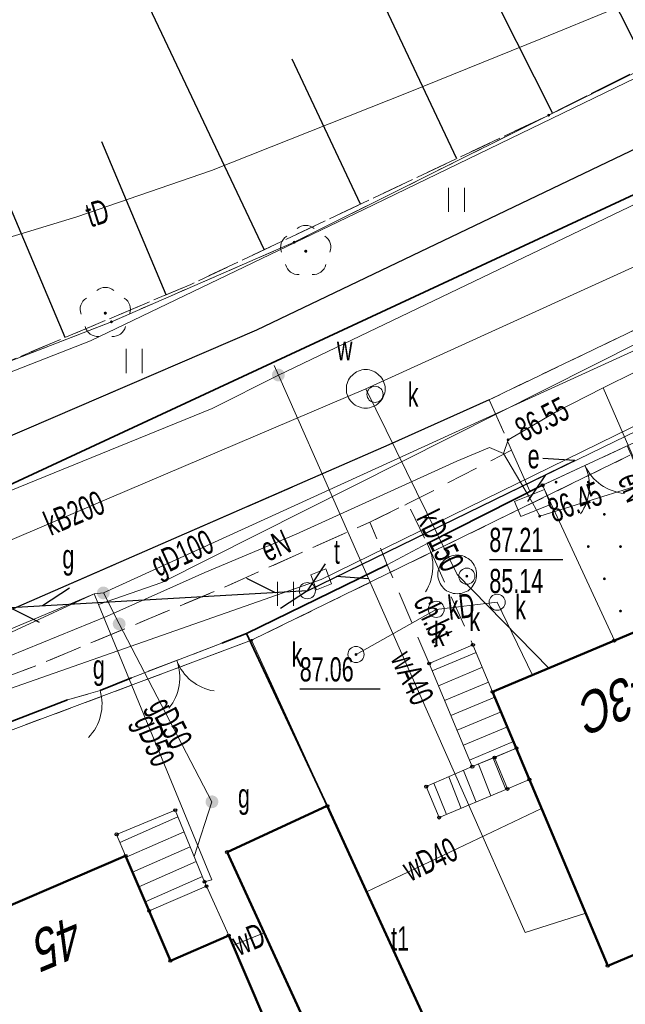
# Model space of a CAD drawing. Header units: metres. Extents: x 7504240 to 7504745, y 5782869 to 5783359.
# Tile 52 of 93: x 7504503 to 7504521, y 5782986 to 5783017. Entities that reach past the tile are written whole.
import ezdxf
from ezdxf.enums import TextEntityAlignment as Align

# ---------------------------------------------------------------- set-up
doc = ezdxf.new("R2010")
doc.units = ezdxf.units.M
doc.header["$MEASUREMENT"] = 0
for name, pattern in [('1.0_0.5', [1.5, 1, -0.5]), ('1.5_0.5', [2, 1.5, -0.5]), ('219-500', [0]), ('egug-500', [1, 0.5, -0.5]), ('l219_500', [0]), ('l32_500', [0]), ('otob_500', [0]), ('otof_500', [0]), ('sutp_500', [0])]:
    doc.linetypes.add(name, pattern=pattern)
doc.layers.get('0').update_dxf_attribs({"color": 2, "linetype": 'CONTINUOUS', "lineweight": 5})
for name, color, linetype in [('000 Inne (niezydentyfikowane)', 7, 'CONTINUOUS'), ('203-punkt graniczny', 7, 'CONTINUOUS'), ('216-obręb ewidencyjny', 7, 'CONTINUOUS'), ('218-kontur użytku gruntowego', 7, 'CONTINUOUS'), ('219-działka ewidencyjna', 7, 'CONTINUOUS'), ('312-budynek ewidencyjny', 7, 'CONTINUOUS'), ('312-oznaczenie budynku ewidencyjnego-Atr117', 7, 'CONTINUOUS'), ('352-schody', 7, 'CONTINUOUS'), ('Adres nieruchomości (na budynku)', 7, 'CONTINUOUS'), ('brama', 7, 'CONTINUOUS'), ('chodnik', 7, 'CONTINUOUS'), ('chodnik-Atr17', 7, 'CONTINUOUS'), ('drzewo liściaste', 7, 'CONTINUOUS'), ('furtka', 7, 'CONTINUOUS'), ('jezdnia', 7, 'CONTINUOUS'), ('komora podziemna', 7, 'CONTINUOUS'), ('krawężnik', 7, 'CONTINUOUS'), ('ogrodzenie trwałe', 7, 'CONTINUOUS'), ('przewód elektroenergetyczny podziemny', 7, 'CONTINUOUS'), ('przewód elektroenergetyczny podziemny-Atr1', 7, 'CONTINUOUS'), ('przewód gazowy', 7, 'CONTINUOUS'), ('przewód gazowy-Atr1', 7, 'CONTINUOUS'), ('przewód kanalizacyjny', 7, 'CONTINUOUS'), ('przewód kanalizacyjny-Atr1', 7, 'CONTINUOUS'), ('przewód telekomunikacyjny napowietrzny', 7, 'CONTINUOUS'), ('przewód telekomunikacyjny podziemny', 7, 'CONTINUOUS'), ('przewód telekomunikacyjny podziemny-Atr1', 7, 'CONTINUOUS'), ('przewód wodociągowy', 7, 'CONTINUOUS'), ('przewód wodociągowy-Atr1', 7, 'CONTINUOUS'), ('Punkt budynku', 7, 'CONTINUOUS'), ('rzędna', 7, 'CONTINUOUS'), ('rzędna-Atr2', 7, 'CONTINUOUS'), ('rzędna-Atr3', 7, 'CONTINUOUS'), ('skarpa nieumocniona', 7, 'CONTINUOUS'), ('szafa elektroenergetyczna lub kontener', 7, 'CONTINUOUS'), ('szafa elektroenergetyczna lub kontener-Atr17', 7, 'CONTINUOUS'), ('słup przewodów napowietrznych', 7, 'CONTINUOUS'), ('trawnik', 7, 'CONTINUOUS'), ('wjazd do podziemia', 7, 'CONTINUOUS'), ('właz do komory lub kanału - kwadratowy', 7, 'CONTINUOUS'), ('właz do komory lub kanału - kwadratowy-Atr17', 7, 'CONTINUOUS'), ('właz do komory lub kanału - okrągły', 7, 'CONTINUOUS'), ('właz do komory lub kanału - okrągły-Atr17', 7, 'CONTINUOUS'), ('zasuwa lub zawór', 7, 'CONTINUOUS'), ('zasuwa lub zawór-Atr17', 7, 'CONTINUOUS')]:
    doc.layers.add(name, color=color, linetype=linetype)
doc.styles.get("Standard").update_dxf_attribs({"font": 'Working1250', "width": 0.75})
doc.linetypes.add('902-500', pattern='A,3.75,0,[1,ksztalty.shx,S=0.5,R=0,X=0,Y=0],3.75', length=7.5)

# ---------------------------------------------------------------- blocks, each defined once
blk = doc.blocks.new('US25')
at = {"linetype": 'Continuous', "lineweight": 0}
h = blk.add_hatch(color=0, dxfattribs=at)
edge = h.paths.add_edge_path()
edge.add_arc((0, 0), 0.2, 0, 360)
blk = doc.blocks.new('OP021')
at = {"linetype": 'Continuous', "lineweight": 13}
h = blk.add_hatch(color=0, dxfattribs=at)
edge = h.paths.add_edge_path()
edge.add_arc((0, 0), 0.05, 0, 360)
at = {"color": 0, "linetype": 'Continuous', "lineweight": 13}
for centre, start, end in [((0, 0.4), 49.272, 130.728), ((-0.38, 0.124), 121.308, 202.548), ((0.38, 0.124), 337.452, 58.692), ((-0.235, -0.324), 193.221, 274.871), ((0.235, -0.324), 265.129, 346.779)]:
    blk.add_arc(centre, 0.4, start, end, dxfattribs=at)
blk = doc.blocks.new('US15')
at = {"color": 0, "linetype": 'Continuous', "lineweight": 13}
blk.add_circle((0, 0), 0.25, dxfattribs=at)
blk = doc.blocks.new('US22A')
at = {"color": 0, "linetype": 'Continuous', "lineweight": 0}
blk.add_lwpolyline([(-0.25, -0.25), (0.25, -0.25), (0.25, 0.25), (-0.25, 0.25)], close=True, dxfattribs=at)
blk = doc.blocks.new('US22')
at = {"color": 0, "linetype": 'Continuous', "lineweight": 13}
blk.add_circle((0, 0), 0.25, dxfattribs=at)
blk = doc.blocks.new('PW01')
at = {"linetype": 'Continuous', "lineweight": 13}
h = blk.add_hatch(color=0, dxfattribs=at)
edge = h.paths.add_edge_path()
edge.add_arc((0, 0), 0.045, 0, 360)
blk = doc.blocks.new('US18')
at = {"color": 0, "linetype": 'Continuous', "lineweight": 13}
for p, q in [((-0.5, -0.25), (-0.5, 0.25)), ((-0.5, 0.25), (0.5, 0.25)), ((0.5, -0.25), (0.5, 0.25)), ((-0.5, -0.25), (0.5, -0.25))]:
    blk.add_line(p, q, dxfattribs=at)
blk = doc.blocks.new('OK02')
at = {"color": 0, "linetype": 'Continuous', "lineweight": 0}
for centre, start, end in [((-1.5, 0), 0, 60), ((1.5, 0), 120, 180)]:
    blk.add_arc(centre, 1.5, start, end, dxfattribs=at)
blk = doc.blocks.new('OK04')
at = {"color": 0, "linetype": 'Continuous', "lineweight": 0}
blk.add_arc((1.5, 0.001), 1.5, 120, 180, dxfattribs=at)
blk = doc.blocks.new('TU04')
at = {"color": 0, "linetype": 'Continuous', "lineweight": 13}
for p, q in [((0, 0), (0, 0.75)), ((0.5, 0), (0.5, 0.75))]:
    blk.add_line(p, q, dxfattribs=at)
blk = doc.blocks.new('SUTP')
at = {"color": 0, "linetype": 'Continuous'}
for p, q in [((0, 0), (0.866, 0.5)), ((9.232, 0), (8.366, 0.5)), ((0, 0), (9.232, 0)), ((1.866, -0.5), (1, 0)), ((7.366, -0.5), (8.232, 0))]:
    blk.add_line(p, q, dxfattribs=at)
blk = doc.blocks.new('203')
at = {"linetype": 'Continuous', "lineweight": 0}
h = blk.add_hatch(color=0, dxfattribs=at)
edge = h.paths.add_edge_path()
edge.add_arc((0, 0), 0.045, 0, 360)
blk = doc.blocks.new('PUNKTBUD')
at = {"color": 0}
blk.add_circle((0, 0), 0.045, dxfattribs=at)
blk = doc.blocks.new('PW02')
at = {"linetype": 'Continuous', "lineweight": 13}
h = blk.add_hatch(color=0, dxfattribs=at)
edge = h.paths.add_edge_path()
edge.add_arc((0, 0), 0.045, 0, 360)

msp = doc.modelspace()

# ---------------------------------------------------------------- linework, layer by layer
at = {"layer": '000 Inne (niezydentyfikowane)', "color": 7, "linetype": 'Continuous', "lineweight": 25, "flags": 128}
for points in [[(7504522.07, 5783015.54), (7504517.65, 5783024.29)], [(7504516.19, 5783012.65), (7504511.95, 5783021.63)], [(7504510.21, 5783009.83), (7504505.91, 5783018.92)], [(7504519.16, 5783014.07), (7504516.93, 5783018.49)], [(7504504.03, 5783007.1), (7504499.96, 5783016.74)], [(7504513.2, 5783011.24), (7504511.08, 5783015.74)], [(7504507.17, 5783008.43), (7504505.17, 5783013.17)]]:
    msp.add_lwpolyline(points, dxfattribs=at)
at = {"layer": '216-obręb ewidencyjny', "color": 7, "linetype": 'l32_500', "lineweight": 35, "flags": 128}
msp.add_lwpolyline([(7504628.61, 5783061.26), (7504478.44, 5782991.44)], dxfattribs=at)
at = {"layer": '218-kontur użytku gruntowego', "color": 3, "linetype": 'egug-500', "lineweight": 18, "flags": 128}
for points in [[(7504478.44, 5782991.44), (7504628.61, 5783061.26)], [(7504519.04, 5783014), (7504567.29, 5783037.88)], [(7504511.14, 5783010.06), (7504519.04, 5783014)], [(7504505.47, 5783007.59), (7504511.14, 5783010.06)], [(7504501.12, 5783005.9), (7504505.47, 5783007.59)], [(7504521.56, 5783003.45), (7504509.82, 5782997.71)], [(7504509.82, 5782997.71), (7504498.32, 5782993.41)]]:
    msp.add_lwpolyline(points, dxfattribs=at)
at = {"layer": '219-działka ewidencyjna', "color": 7, "linetype": 'l219_500', "lineweight": 18, "flags": 128}
msp.add_lwpolyline([(7504628.61, 5783061.26), (7504478.44, 5782991.44)], dxfattribs=at)
at = {"layer": '219-działka ewidencyjna', "color": 7, "linetype": '219-500', "lineweight": 18, "flags": 128}
for points in [[(7504628.61, 5783061.26), (7504478.44, 5782991.44)], [(7504519.04, 5783014), (7504567.29, 5783037.88)], [(7504511.14, 5783010.06), (7504519.04, 5783014)], [(7504505.47, 5783007.59), (7504511.14, 5783010.06)], [(7504501.12, 5783005.9), (7504505.47, 5783007.59)], [(7504509.82, 5782997.71), (7504521.56, 5783003.45)], [(7504498.32, 5782993.41), (7504509.82, 5782997.71)], [(7504521.4, 5782972.41), (7504509.82, 5782997.71)]]:
    msp.add_lwpolyline(points, dxfattribs=at)
at = {"layer": '312-budynek ewidencyjny', "color": 7, "linetype": 'Continuous', "lineweight": 50, "flags": 128}
for points in [[(7504523.67, 5782998.79), (7504517.3, 5782996.11)], [(7504517.3, 5782996.11), (7504520.87, 5782987.61)], [(7504512.17, 5782992.57), (7504509.06, 5782991.14)], [(7504515.83, 5782984.59), (7504512.17, 5782992.57)], [(7504509.06, 5782991.14), (7504512.71, 5782983.17)], [(7504505.91, 5782991.02), (7504500.47, 5782988.69)], [(7504507.3, 5782987.77), (7504505.91, 5782991.02)], [(7504520.87, 5782987.61), (7504527.49, 5782990.39)], [(7504509.11, 5782988.55), (7504507.3, 5782987.77)], [(7504510.24, 5782985.91), (7504509.11, 5782988.55)]]:
    msp.add_lwpolyline(points, dxfattribs=at)
at = {"layer": '352-schody', "color": 7, "linetype": 'Continuous', "lineweight": 18, "flags": 128}
for points in [[(7504517.3, 5782996.11), (7504516.69, 5782997.57), (7504515.33, 5782996.99), (7504516.67, 5782993.79), (7504518.04, 5782994.36)], [(7504517.3, 5782996.11), (7504516.69, 5782997.57), (7504515.33, 5782996.99), (7504516.67, 5782993.79), (7504518.04, 5782994.36)], [(7504518.04, 5782994.36), (7504517.36, 5782994.07), (7504517.76, 5782993.1), (7504518.44, 5782993.39)], [(7504518.04, 5782994.36), (7504517.36, 5782994.07), (7504517.76, 5782993.1), (7504518.44, 5782993.39)], [(7504517.36, 5782994.07), (7504516.67, 5782993.79), (7504515.24, 5782993.17), (7504515.64, 5782992.21), (7504517.76, 5782993.1)], [(7504517.36, 5782994.07), (7504516.67, 5782993.79), (7504515.24, 5782993.17), (7504515.64, 5782992.21), (7504517.76, 5782993.1)], [(7504508.42, 5782990.08), (7504508.36, 5782990.22), (7504507.45, 5782992.44), (7504505.63, 5782991.69), (7504505.91, 5782991.02), (7504506.64, 5782989.32)], [(7504508.42, 5782990.08), (7504508.36, 5782990.22), (7504507.45, 5782992.44), (7504505.63, 5782991.69), (7504505.91, 5782991.02), (7504506.64, 5782989.32)], [(7504509.11, 5782988.55), (7504508.42, 5782990.08), (7504506.64, 5782989.32), (7504507.3, 5782987.77)], [(7504509.11, 5782988.55), (7504508.42, 5782990.08), (7504506.64, 5782989.32), (7504507.3, 5782987.77)]]:
    msp.add_lwpolyline(points, close=True, dxfattribs=at)
for points in [[(7504515.425, 5782996.763), (7504516.788, 5782997.335)], [(7504515.618, 5782996.302), (7504516.981, 5782996.874)], [(7504515.811, 5782995.841), (7504517.174, 5782996.412)], [(7504516.004, 5782995.38), (7504517.367, 5782995.951)], [(7504516.197, 5782994.918), (7504517.562, 5782995.491)], [(7504516.391, 5782994.457), (7504517.757, 5782995.03)], [(7504516.584, 5782993.996), (7504517.951, 5782994.57)], [(7504517.247, 5782992.885), (7504516.857, 5782993.866)], [(7504517.708, 5782993.078), (7504517.32, 5782994.054)], [(7504516.786, 5782992.691), (7504516.396, 5782993.671)], [(7504515.864, 5782992.304), (7504515.478, 5782993.273)], [(7504516.325, 5782992.497), (7504515.937, 5782993.472)], [(7504505.734, 5782991.44), (7504507.535, 5782992.232)], [(7504505.928, 5782990.979), (7504507.725, 5782991.769)], [(7504506.125, 5782990.519), (7504507.915, 5782991.306)], [(7504506.322, 5782990.06), (7504508.104, 5782990.844)], [(7504506.52, 5782989.6), (7504508.294, 5782990.381)]]:
    msp.add_lwpolyline(points, dxfattribs=at)
at = {"layer": 'brama', "color": 7, "linetype": 'otob_500', "lineweight": 18, "flags": 128}
for points in [[(7504521.48, 5783003.74), (7504518.85, 5783002.52)], [(7504508.9, 5782997.62), (7504506.09, 5782996.55)]]:
    msp.add_lwpolyline(points, dxfattribs=at)
at = {"layer": 'chodnik', "color": 7, "linetype": '1.0_0.5', "lineweight": 18, "flags": 128}
for points in [[(7504502.02, 5782998.51), (7504514.08, 5783003.77), (7504517.19, 5783005.17), (7504517.89, 5783003.61), (7504514.67, 5783001.95), (7504513.49, 5783001.38), (7504508.89, 5782999.32), (7504503.23, 5782996.96), (7504492.44, 5782992.9), (7504486.52, 5782990.94), (7504487.17, 5782989.68), (7504484.24, 5782988.99), (7504483.76, 5782990.26), (7504480.07, 5782989.16), (7504478.74, 5782988.79), (7504477.35, 5782988.41), (7504476.31, 5782988.19), (7504473.87, 5782987.59), (7504474.18, 5782986.38), (7504473.05, 5782985.85), (7504470.99, 5782985.41), (7504468.08, 5782985.36), (7504454.65, 5782985.8), (7504458.59, 5782987.02), (7504462.36, 5782987.31), (7504464.96, 5782987.62), (7504467.43, 5782987.96), (7504470.36, 5782988.44), (7504473.94, 5782989.24), (7504476.85, 5782990.02), (7504480.8, 5782991.1), (7504484.23, 5782992.16), (7504488.87, 5782993.68)], [(7504513.49, 5783001.38), (7504514.67, 5783001.95), (7504515.27, 5783000.71), (7504516.69, 5782997.57), (7504515.33, 5782996.99), (7504514.03, 5783000.05)]]:
    msp.add_lwpolyline(points, close=True, dxfattribs=at)
at = {"layer": 'furtka', "color": 7, "linetype": 'otof_500', "lineweight": 18, "flags": 128}
for points in [[(7504515.27, 5783000.71), (7504514.03, 5783000.05)], [(7504505.12, 5782996.15), (7504504.11, 5782995.86)]]:
    msp.add_lwpolyline(points, dxfattribs=at)
at = {"layer": 'jezdnia', "color": 7, "linetype": '1.5_0.5', "lineweight": 18, "flags": 128}
for points in [[(7504258.91, 5783102.195), (7504259.32, 5783101.71), (7504260.19, 5783100.87), (7504261.03, 5783100.2), (7504262.23, 5783099.48), (7504263.58, 5783098.75), (7504271.27, 5783096.34), (7504273.07, 5783095.78), (7504273.4, 5783095.77), (7504279.31, 5783093.59), (7504279.17, 5783092.79), (7504278.85, 5783090.82), (7504278.64, 5783087.72), (7504278.81, 5783086.08), (7504282.18, 5783066.33), (7504283.44, 5783058.97), (7504284.42, 5783053.22), (7504284.91, 5783049.94), (7504285.49, 5783046.49), (7504285.84, 5783044.92), (7504286.31, 5783043.45), (7504286.85, 5783042.21), (7504287.36, 5783041.25), (7504289.58, 5783038.5), (7504293.54, 5783034.48), (7504295.7, 5783032.45), (7504300.71, 5783028.28), (7504305.95, 5783024.59), (7504308.28, 5783023.17), (7504310.62, 5783021.96), (7504313.43, 5783020.91), (7504340.95, 5783013.8), (7504343.87, 5783015), (7504366.83, 5783009.82), (7504368.46, 5783007.35), (7504380.09, 5783004.41), (7504392.58, 5783000.89), (7504409.71, 5782996.44), (7504418.79, 5782994.61), (7504427.67, 5782993.29), (7504438.12, 5782992.39), (7504446.48, 5782991.94), (7504453.86, 5782991.9), (7504457.37, 5782992.02), (7504461.74, 5782992.36), (7504466.89, 5782992.96), (7504475.17, 5782994.75), (7504481.39, 5782996.44), (7504489.89, 5782999.25), (7504498.82, 5783002.54), (7504509.98, 5783007.34), (7504522.54, 5783013.35), (7504529.26, 5783016.68), (7504538.28, 5783021.08), (7504546.06, 5783024.95), (7504563.03, 5783033.15), (7504576.07, 5783039.52), (7504582.27, 5783042.49), (7504590.59, 5783046.56), (7504598.34, 5783050.34), (7504604.14, 5783053.16), (7504612.18, 5783057.1), (7504619.41, 5783060.65), (7504623.25, 5783062.68), (7504628.55, 5783065.83), (7504632.69, 5783068.5), (7504637.19, 5783071.66), (7504640.42, 5783074.18), (7504646.93, 5783079.7), (7504651.35, 5783083.5), (7504656.24, 5783087.72), (7504659.96, 5783091.18), (7504663.58, 5783094.96), (7504668.61, 5783100.21), (7504672.24, 5783104.28), (7504673.98, 5783106.47), (7504676.16, 5783109.22), (7504677.92, 5783111.69), (7504683.21, 5783119.6), (7504692.97, 5783134.06), (7504697.28, 5783140.66), (7504703.94, 5783137.76), (7504702.01, 5783134.84), (7504700.11, 5783131.95), (7504682.52, 5783107.61), (7504681.53, 5783107.36), (7504680.83, 5783106.66), (7504679.47, 5783104.87), (7504671.52, 5783096.13), (7504667.4, 5783091.62), (7504665.49, 5783089.55), (7504663.61, 5783087.67), (7504662.46, 5783086.44), (7504660.96, 5783085.08), (7504658.9, 5783083.2), (7504656.05, 5783080.53), (7504654.45, 5783079), (7504652.94, 5783077.72), (7504651.64, 5783076.47), (7504650.36, 5783075.37), (7504648.75, 5783073.98), (7504646.46, 5783072.13), (7504645.81, 5783071.59), (7504644.26, 5783070.33), (7504641.19, 5783067.95), (7504637.74, 5783065.38), (7504634.35, 5783062.98), (7504630.46, 5783060.56), (7504628.13, 5783059.2), (7504623.19, 5783056.57), (7504609.99, 5783050.25), (7504604.6, 5783047.61), (7504591.25, 5783041.21), (7504585.49, 5783038.44), (7504574.11, 5783032.73), (7504572.98, 5783032.14), (7504571.83, 5783031.12), (7504570.86, 5783029.98), (7504570.06, 5783028.28), (7504569.86, 5783026.77), (7504569.7, 5783024.89), (7504570.78, 5783021.85), (7504573.24, 5783017.15), (7504573.89, 5783016.17), (7504582.776, 5783007.938)], [(7504577.831, 5783003.782), (7504558.98, 5783020.81), (7504558.19, 5783021.34), (7504557.01, 5783021.88), (7504555.95, 5783022.12), (7504554.68, 5783022.21), (7504552.44, 5783021.93), (7504550.87, 5783021.47), (7504550.03, 5783021.13), (7504542.66, 5783017.53), (7504537.48, 5783015.03), (7504523.13, 5783008.03), (7504517.19, 5783005.17), (7504514.08, 5783003.77), (7504502.02, 5782998.51), (7504488.87, 5782993.68), (7504484.23, 5782992.16), (7504480.8, 5782991.1), (7504476.85, 5782990.02), (7504473.94, 5782989.24), (7504470.36, 5782988.44), (7504467.43, 5782987.96), (7504464.96, 5782987.62), (7504462.36, 5782987.31), (7504458.59, 5782987.02), (7504449.03, 5782986.88), (7504442.13, 5782987.04), (7504437.74, 5782987.41), (7504430.56, 5782987.86), (7504427.73, 5782988.13), (7504424.96, 5782988.52), (7504413.65, 5782990.36), (7504405.37, 5782992.35), (7504396.6, 5782994.48), (7504380.09, 5782998.65), (7504378.7, 5782997.69), (7504375.03, 5782998.38), (7504374.88, 5783000.07), (7504368.43, 5783001.67), (7504353.45, 5783005.46), (7504353.03, 5783003.8), (7504350.27, 5783004.56), (7504350.7, 5783006.22), (7504338.73, 5783009.18), (7504327.02, 5783012.16), (7504317.39, 5783014.53), (7504311.06, 5783016.11), (7504310.08, 5783016.41), (7504309.45, 5783016.6), (7504308.89, 5783016.86), (7504307.34, 5783017.55), (7504306.48, 5783018.06), (7504305, 5783018.95), (7504300.2, 5783022.51), (7504296.41, 5783025.45), (7504290.27, 5783030.5), (7504289.3, 5783031.28), (7504288.43, 5783032.11), (7504287.13, 5783033.44), (7504286.42, 5783034.2), (7504285.74, 5783034.91), (7504285.14, 5783035.65), (7504284.47, 5783036.52), (7504283.9, 5783037.33), (7504282.84, 5783038.99), (7504282.4, 5783039.77), (7504281.96, 5783040.59), (7504281.75, 5783041.13), (7504281.47, 5783041.8), (7504281.28, 5783042.41), (7504281.2, 5783042.89), (7504280.37, 5783047.58), (7504276.97, 5783066.63), (7504274.5, 5783079.66), (7504273.59, 5783081.67), (7504272.03, 5783083.99), (7504270.85, 5783085.15), (7504269.08, 5783086.4), (7504267.35, 5783087.7), (7504266.48, 5783088.16), (7504264.89, 5783089.01), (7504263.28, 5783089.41), (7504262.39, 5783089.46), (7504261.52, 5783089.34), (7504260.42, 5783089.03), (7504259.51, 5783088.65), (7504258.89, 5783088.26), (7504258.31, 5783087.84), (7504257.46, 5783087.08), (7504256.96, 5783086.56), (7504256.52, 5783086.01), (7504256.18, 5783085.39), (7504254.9, 5783082.31), (7504255.4, 5783082.11), (7504255.2, 5783081.51), (7504254.64, 5783081.7), (7504250.768, 5783072.44)]]:
    msp.add_lwpolyline(points, dxfattribs=at)
msp.add_lwpolyline([(7504523.13, 5783008.03), (7504523.86, 5783006.45), (7504524.33, 5783005.34), (7504524.6, 5783005.18), (7504521.48, 5783003.74), (7504518.85, 5783002.52), (7504518.45, 5783002.34), (7504517.89, 5783003.61), (7504517.19, 5783005.17)], close=True, dxfattribs=at)
at = {"layer": 'komora podziemna', "color": 34, "linetype": 'Continuous', "lineweight": 18, "flags": 128}
for points in [[(7504513.96, 5783005.51), (7504513.96, 5783005.45), (7504513.95, 5783005.39), (7504513.93, 5783005.34), (7504513.91, 5783005.28), (7504513.89, 5783005.23), (7504513.86, 5783005.18), (7504513.82, 5783005.13), (7504513.78, 5783005.09), (7504513.74, 5783005.05), (7504513.69, 5783005.01), (7504513.64, 5783004.98), (7504513.59, 5783004.96), (7504513.53, 5783004.94), (7504513.48, 5783004.92), (7504513.42, 5783004.91), (7504513.36, 5783004.91), (7504513.3, 5783004.91), (7504513.24, 5783004.92), (7504513.19, 5783004.94), (7504513.13, 5783004.96), (7504513.08, 5783004.98), (7504513.03, 5783005.01), (7504512.98, 5783005.05), (7504512.94, 5783005.09), (7504512.9, 5783005.13), (7504512.86, 5783005.18), (7504512.83, 5783005.23), (7504512.81, 5783005.28), (7504512.79, 5783005.34), (7504512.77, 5783005.39), (7504512.76, 5783005.45), (7504512.76, 5783005.51), (7504512.76, 5783005.57), (7504512.77, 5783005.63), (7504512.79, 5783005.68), (7504512.81, 5783005.74), (7504512.83, 5783005.79), (7504512.86, 5783005.84), (7504512.9, 5783005.89), (7504512.94, 5783005.93), (7504512.98, 5783005.97), (7504513.03, 5783006.01), (7504513.08, 5783006.04), (7504513.13, 5783006.06), (7504513.19, 5783006.08), (7504513.24, 5783006.1), (7504513.3, 5783006.11), (7504513.36, 5783006.11), (7504513.42, 5783006.11), (7504513.48, 5783006.1), (7504513.53, 5783006.08), (7504513.59, 5783006.06), (7504513.64, 5783006.04), (7504513.69, 5783006.01), (7504513.74, 5783005.97), (7504513.78, 5783005.93), (7504513.82, 5783005.89), (7504513.86, 5783005.84), (7504513.89, 5783005.79), (7504513.91, 5783005.74), (7504513.93, 5783005.68), (7504513.95, 5783005.63), (7504513.96, 5783005.57)], [(7504516.8, 5782999.75), (7504516.8, 5782999.69), (7504516.79, 5782999.64), (7504516.78, 5782999.58), (7504516.76, 5782999.52), (7504516.73, 5782999.47), (7504516.7, 5782999.42), (7504516.67, 5782999.37), (7504516.63, 5782999.33), (7504516.58, 5782999.29), (7504516.54, 5782999.25), (7504516.48, 5782999.22), (7504516.43, 5782999.2), (7504516.38, 5782999.18), (7504516.32, 5782999.16), (7504516.26, 5782999.16), (7504516.2, 5782999.15), (7504516.14, 5782999.16), (7504516.08, 5782999.16), (7504516.03, 5782999.18), (7504515.97, 5782999.2), (7504515.92, 5782999.22), (7504515.87, 5782999.25), (7504515.82, 5782999.29), (7504515.78, 5782999.33), (7504515.74, 5782999.37), (7504515.7, 5782999.42), (7504515.67, 5782999.47), (7504515.65, 5782999.52), (7504515.63, 5782999.58), (7504515.61, 5782999.64), (7504515.6, 5782999.69), (7504515.6, 5782999.75), (7504515.6, 5782999.81), (7504515.61, 5782999.87), (7504515.63, 5782999.93), (7504515.65, 5782999.98), (7504515.67, 5783000.04), (7504515.7, 5783000.09), (7504515.74, 5783000.13), (7504515.78, 5783000.18), (7504515.82, 5783000.22), (7504515.87, 5783000.25), (7504515.92, 5783000.28), (7504515.97, 5783000.31), (7504516.03, 5783000.33), (7504516.08, 5783000.34), (7504516.14, 5783000.35), (7504516.2, 5783000.35), (7504516.26, 5783000.35), (7504516.32, 5783000.34), (7504516.38, 5783000.33), (7504516.43, 5783000.31), (7504516.48, 5783000.28), (7504516.54, 5783000.25), (7504516.58, 5783000.22), (7504516.63, 5783000.18), (7504516.67, 5783000.13), (7504516.7, 5783000.09), (7504516.73, 5783000.04), (7504516.76, 5782999.98), (7504516.78, 5782999.93), (7504516.79, 5782999.87), (7504516.8, 5782999.81)]]:
    msp.add_lwpolyline(points, close=True, dxfattribs=at)
at = {"layer": 'krawężnik', "color": 7, "linetype": 'Continuous', "lineweight": 25, "flags": 128}
for points in [[(7504466.89, 5782992.96), (7504475.17, 5782994.75), (7504481.39, 5782996.44), (7504489.89, 5782999.25), (7504498.82, 5783002.54), (7504509.98, 5783007.34), (7504522.54, 5783013.35), (7504529.26, 5783016.68), (7504538.28, 5783021.08), (7504546.06, 5783024.95), (7504563.03, 5783033.15), (7504576.07, 5783039.52), (7504582.27, 5783042.49), (7504590.59, 5783046.56), (7504598.34, 5783050.34), (7504604.14, 5783053.16), (7504612.18, 5783057.1), (7504619.41, 5783060.65), (7504623.25, 5783062.68), (7504628.55, 5783065.83)], [(7504517.19, 5783005.17), (7504514.08, 5783003.77), (7504502.02, 5782998.51), (7504488.87, 5782993.68), (7504484.23, 5782992.16), (7504480.8, 5782991.1), (7504476.85, 5782990.02), (7504473.94, 5782989.24), (7504470.36, 5782988.44), (7504467.43, 5782987.96), (7504464.96, 5782987.62), (7504462.36, 5782987.31), (7504458.59, 5782987.02), (7504449.03, 5782986.88), (7504442.13, 5782987.04), (7504437.74, 5782987.41), (7504430.56, 5782987.86), (7504427.73, 5782988.13), (7504424.96, 5782988.52), (7504413.65, 5782990.36), (7504405.37, 5782992.35), (7504396.6, 5782994.48), (7504380.09, 5782998.65)]]:
    msp.add_lwpolyline(points, dxfattribs=at)
at = {"layer": 'ogrodzenie trwałe', "color": 7, "linetype": '902-500', "lineweight": 35, "flags": 128}
for points in [[(7504518.85, 5783002.52), (7504515.27, 5783000.71)], [(7504514.03, 5783000.05), (7504509.66, 5782997.92), (7504512.17, 5782992.57)], [(7504509.66, 5782997.92), (7504508.9, 5782997.62)], [(7504506.09, 5782996.55), (7504505.12, 5782996.15)], [(7504504.11, 5782995.86), (7504498.22, 5782993.6)]]:
    msp.add_lwpolyline(points, dxfattribs=at)
at = {"layer": 'przewód elektroenergetyczny podziemny', "color": 1, "linetype": 'Continuous', "lineweight": 18, "flags": 128}
for points in [[(7504513.3, 5783011.07), (7504523.69, 5783016.1), (7504539.83, 5783023.94), (7504547.76, 5783027.71), (7504560.67, 5783034.06), (7504578.95, 5783042.96), (7504584.15, 5783045.54), (7504595.01, 5783050.7), (7504607.82, 5783056.9), (7504616.05, 5783060.96), (7504622.94, 5783064.65), (7504628.33, 5783067.92), (7504632.39, 5783070.53), (7504638.06, 5783074.86), (7504643.21, 5783078.95), (7504655.29, 5783089.21), (7504661.5, 5783095.12)], [(7504518.54, 5783001.97), (7504518.41, 5783002.19), (7504517.64, 5783003.51), (7504517.78, 5783003.93), (7504519.25, 5783004.79), (7504520.73, 5783005.54), (7504524.74, 5783007.53), (7504533.07, 5783011.64), (7504537.05, 5783013.71), (7504541.82, 5783015.62), (7504544.07, 5783016.74), (7504550.73, 5783019.93), (7504551.74, 5783020.32), (7504552.47, 5783020.1), (7504554.93, 5783018.43), (7504556.13, 5783017.51), (7504555.94, 5783017.18)], [(7504384.1, 5783005.02), (7504389.83, 5783003.5), (7504398.18, 5783001.32), (7504406.3, 5782999.21), (7504413.71, 5782997.47), (7504418.32, 5782996.49), (7504423, 5782995.65), (7504428.76, 5782995.07), (7504438.66, 5782994.24), (7504447.9, 5782993.68), (7504450.95, 5782993.69), (7504462.41, 5782994.27), (7504468.86, 5782995.16), (7504476.51, 5782997.03), (7504484.35, 5782999.31), (7504491.5, 5783001.8), (7504498.3, 5783004.46), (7504504.82, 5783007), (7504513.3, 5783011.07)], [(7504520.73, 5783005.54), (7504523.67, 5782998.79)], [(7504498.05, 5782993.48), (7504497.79, 5782993.48), (7504496.83, 5782994.51), (7504497.19, 5782995.05), (7504498.74, 5782995.77), (7504505.34, 5782998.46), (7504508.37, 5782999.81), (7504511.2, 5783001), (7504516.19, 5783003.27), (7504517.2, 5783003.69), (7504517.64, 5783003.51), (7504518.41, 5783002.19), (7504518.54, 5783001.97)], [(7504518.54, 5783001.97), (7504518.76, 5783001.56), (7504521.68, 5783002.47), (7504522.92, 5782999.47), (7504523.18, 5782999.6)]]:
    msp.add_lwpolyline(points, dxfattribs=at)
at = {"layer": 'przewód gazowy', "color": 52, "linetype": 'Continuous', "lineweight": 18, "flags": 128}
for points in [[(7504554.34, 5783023.07), (7504526.37, 5783009.23), (7504507.03, 5782999.5), (7504505.07, 5782998.82)], [(7504505.22, 5782999.18), (7504523.51, 5783007.53), (7504524.43, 5783006.87), (7504526.89, 5783008.06), (7504527.06, 5783009.27), (7504527.31, 5783009.31)], [(7504433.27, 5782987.46), (7504451.4, 5782987.28), (7504464.91, 5782987.42), (7504470.18, 5782987.52), (7504481.37, 5782991.06), (7504492.23, 5782994.56), (7504501.24, 5782997.45), (7504504.93, 5782999.15)], [(7504493.91, 5782994.51), (7504504.93, 5782999.15), (7504505.22, 5782999.18)], [(7504508.36, 5782990.22), (7504508.59, 5782990.28), (7504505.07, 5782998.82), (7504504.93, 5782999.15)], [(7504508.04, 5782991), (7504508.59, 5782992.7), (7504505.71, 5782998.22), (7504505.22, 5782999.18)]]:
    msp.add_lwpolyline(points, dxfattribs=at)
at = {"layer": 'przewód kanalizacyjny', "color": 34, "linetype": 'Continuous', "lineweight": 18, "flags": 128}
for points in [[(7504513.36, 5783005.51), (7504529.44, 5783012.82), (7504533.34, 5783014.71), (7504550.83, 5783023.38), (7504562.47, 5783028.88)], [(7504495.19, 5782997.78), (7504513.36, 5783005.51)], [(7504513.36, 5783005.51), (7504516.2, 5782999.75), (7504519.05, 5782996.84)], [(7504518.54, 5782996.63), (7504517.44, 5782998.89), (7504515.55, 5782998.67), (7504513.06, 5782997.27)]]:
    msp.add_lwpolyline(points, dxfattribs=at)
at = {"layer": 'przewód telekomunikacyjny napowietrzny', "color": 30, "linetype": 'sutp_500', "lineweight": 18, "flags": 128}
for points in [[(7504511.55, 5782999.25), (7504555.84, 5783020.76)], [(7504555.84, 5783020.76), (7504511.55, 5782999.25)], [(7504474.08, 5782997.1), (7504511.55, 5782999.25)]]:
    msp.add_lwpolyline(points, dxfattribs=at)
at = {"layer": 'przewód telekomunikacyjny podziemny', "color": 30, "linetype": 'Continuous', "lineweight": 18, "flags": 128}
for points in [[(7504463.15, 5782999.02), (7504471.09, 5782999.15), (7504478.68, 5783004.23), (7504493.13, 5783007.42), (7504504.4, 5783010.85), (7504508.58, 5783012.28), (7504514.68, 5783014.7), (7504518.8, 5783016.37), (7504523.24, 5783018.2), (7504527.22, 5783019.84), (7504532.04, 5783022.22), (7504537.62, 5783024.91), (7504551.96, 5783031.78), (7504563.57, 5783037.92), (7504570.49, 5783041.86), (7504580.41, 5783046.56), (7504589.73, 5783051.14), (7504609.62, 5783060.94), (7504614.36, 5783063.28), (7504615.87, 5783060.4), (7504615.74, 5783059.81)], [(7504511.98, 5782999.6), (7504531.28, 5783009.05), (7504546.38, 5783016.37), (7504553.71, 5783019.86), (7504554.07, 5783020.39)], [(7504486.73, 5782990.74), (7504511.98, 5782999.6)]]:
    msp.add_lwpolyline(points, dxfattribs=at)
at = {"layer": 'przewód wodociągowy', "color": 5, "linetype": 'Continuous', "lineweight": 18, "flags": 128}
for points in [[(7504540.47, 5783020.02), (7504524.33, 5783012.49), (7504510.65, 5783005.94)], [(7504510.52, 5783006.24), (7504510.65, 5783005.94), (7504518.31, 5782988.65), (7504520.19, 5782989.24)], [(7504510.65, 5783005.94), (7504508.6, 5783004.9), (7504499.67, 5783001.27), (7504497.18, 5783000.43), (7504492.25, 5782998.78), (7504487.51, 5782997.29), (7504481.83, 5782995.41), (7504476.45, 5782993.75), (7504472.87, 5782992.49), (7504468.9, 5782992.09), (7504455.95, 5782990.82), (7504445.41, 5782990.9), (7504442.18, 5782990.95), (7504438.24, 5782990.95), (7504422.56, 5782992.64), (7504415.16, 5782993.48), (7504393, 5782999.19), (7504377.4, 5783003.51)], [(7504513.39, 5782989.91), (7504518.82, 5782992.49)], [(7504510.21, 5782988.64), (7504509.24, 5782988.24)]]:
    msp.add_lwpolyline(points, dxfattribs=at)
at = {"layer": 'rzędna-Atr2', "color": 7, "flags": 128}
for points in [[(7504517.198, 5783000.219), (7504519.475, 5783000.219)], [(7504511.314, 5782996.202), (7504513.814, 5782996.202)]]:
    msp.add_lwpolyline(points, dxfattribs=at)
at = {"layer": 'skarpa nieumocniona', "color": 7, "linetype": '1.0_0.5', "lineweight": 18, "flags": 128}
msp.add_lwpolyline([(7504380.26, 5783157.29), (7504360.6, 5783143.78), (7504316.18, 5783114.33), (7504308.12, 5783108.39), (7504301.16, 5783102.47), (7504297.24, 5783098.07), (7504295, 5783094.94), (7504291.32, 5783088.62), (7504289.64, 5783082.62), (7504289, 5783074.3), (7504289.05, 5783069.88), (7504290.14, 5783061.08), (7504292.11, 5783054.55), (7504294.02, 5783050.56), (7504299.26, 5783044.09), (7504307.08, 5783036.72), (7504312.87, 5783033.06), (7504316.58, 5783031.37), (7504328.4, 5783028.9), (7504351.13, 5783023.78), (7504363.39, 5783021.3), (7504413.85, 5783010.73), (7504431.69, 5783007.41), (7504436.75, 5783006.68), (7504449.41, 5783006.34), (7504455.77, 5783006.68), (7504466.29, 5783007.91), (7504473.68, 5783009.36), (7504480.69, 5783011.01), (7504494.41, 5783014.72), (7504506.9, 5783019.28), (7504519.45, 5783025.13), (7504534.08, 5783032.16), (7504551.57, 5783040.71), (7504569.46, 5783049.26), (7504587.18, 5783058.15), (7504598.88, 5783063.95), (7504609.85, 5783070.47), (7504626.84, 5783080.04), (7504636.35, 5783086.39), (7504644.85, 5783093.82), (7504653.4, 5783101.92), (7504661.84, 5783111.43), (7504671.68, 5783124.09), (7504681.81, 5783136.8), (7504682.99, 5783139.33), (7504682.99, 5783141.47), (7504681.9, 5783149.9), (7504687.5, 5783150.11), (7504691.23, 5783148.09), (7504688.67, 5783134.36), (7504687.62, 5783131.16), (7504670.58, 5783105.9), (7504665.57, 5783099.62), (7504660.83, 5783094.45), (7504651.28, 5783086.01), (7504639.63, 5783075.99), (7504633.77, 5783072.09), (7504616.16, 5783061.81), (7504605.84, 5783056.43), (7504578.71, 5783043.4), (7504537.89, 5783023.52), (7504518.91, 5783013.94), (7504507.93, 5783008.75), (7504501.44, 5783006.01), (7504493.81, 5783003.86), (7504483.25, 5783001.26), (7504466.9, 5782996.88), (7504461.31, 5782996.25), (7504448.12, 5782995.98), (7504439.68, 5782995.93), (7504424.97, 5782996.88), (7504417.47, 5782998.08), (7504402.32, 5783001.64), (7504382.41, 5783006.37), (7504367, 5783010.06), (7504349.55, 5783014.23), (7504312.94, 5783023.2), (7504304.88, 5783028.31), (7504298.92, 5783033.22), (7504294.33, 5783037.81), (7504290.06, 5783044.03), (7504286.84, 5783049.67), (7504284.73, 5783055.27), (7504283.46, 5783061.23), (7504282.72, 5783067.77), (7504282.14, 5783078.58), (7504282.35, 5783082.9), (7504283.67, 5783088.23), (7504285.41, 5783094.35), (7504288.53, 5783099.88), (7504292.8, 5783105.26), (7504299.13, 5783111.8), (7504305.14, 5783117.18), (7504311.05, 5783121.77), (7504324.28, 5783130.74), (7504335.99, 5783138.86), (7504380.83, 5783168.62), (7504391.47, 5783175.56), (7504419.98, 5783194.78), (7504441.54, 5783209.35), (7504458.79, 5783221.06), (7504464.22, 5783218.59), (7504462.78, 5783216.55), (7504450.84, 5783204.54), (7504448.08, 5783202.3), (7504441.38, 5783197.83), (7504424.07, 5783186.48), (7504393.68, 5783166.39)], close=True, dxfattribs=at)
msp.add_lwpolyline([(7504380.26, 5783157.29), (7504360.6, 5783143.78), (7504316.18, 5783114.33), (7504308.12, 5783108.39), (7504301.16, 5783102.47), (7504297.24, 5783098.07), (7504295, 5783094.94), (7504291.32, 5783088.62), (7504289.64, 5783082.62), (7504289, 5783074.3), (7504289.05, 5783069.88), (7504290.14, 5783061.08), (7504292.11, 5783054.55), (7504294.02, 5783050.56), (7504299.26, 5783044.09), (7504307.08, 5783036.72), (7504312.87, 5783033.06), (7504316.58, 5783031.37), (7504328.4, 5783028.9), (7504351.13, 5783023.78), (7504363.39, 5783021.3), (7504413.85, 5783010.73), (7504431.69, 5783007.41), (7504436.75, 5783006.68), (7504449.41, 5783006.34), (7504455.77, 5783006.68), (7504466.29, 5783007.91), (7504473.68, 5783009.36), (7504480.69, 5783011.01), (7504494.41, 5783014.72), (7504506.9, 5783019.28), (7504519.45, 5783025.13), (7504534.08, 5783032.16), (7504551.57, 5783040.71), (7504569.46, 5783049.26), (7504587.18, 5783058.15), (7504598.88, 5783063.95), (7504609.85, 5783070.47), (7504626.84, 5783080.04), (7504636.35, 5783086.39), (7504644.85, 5783093.82), (7504653.4, 5783101.92), (7504661.84, 5783111.43), (7504671.68, 5783124.09), (7504681.81, 5783136.8), (7504682.99, 5783139.33), (7504682.99, 5783141.47), (7504681.9, 5783149.9), (7504687.5, 5783150.11), (7504691.23, 5783148.09), (7504688.67, 5783134.36), (7504687.62, 5783131.16), (7504670.58, 5783105.9), (7504665.57, 5783099.62), (7504660.83, 5783094.45), (7504651.28, 5783086.01), (7504639.63, 5783075.99), (7504633.77, 5783072.09), (7504616.16, 5783061.81), (7504605.84, 5783056.43), (7504578.71, 5783043.4), (7504537.89, 5783023.52), (7504518.91, 5783013.94), (7504507.93, 5783008.75), (7504501.44, 5783006.01), (7504493.81, 5783003.86), (7504483.25, 5783001.26), (7504466.9, 5782996.88), (7504461.31, 5782996.25), (7504448.12, 5782995.98), (7504439.68, 5782995.93), (7504424.97, 5782996.88), (7504417.47, 5782998.08), (7504402.32, 5783001.64), (7504382.41, 5783006.37), (7504367, 5783010.06), (7504349.55, 5783014.23), (7504312.94, 5783023.2), (7504304.88, 5783028.31), (7504298.92, 5783033.22), (7504294.33, 5783037.81), (7504290.06, 5783044.03), (7504286.84, 5783049.67), (7504284.73, 5783055.27), (7504283.46, 5783061.23), (7504282.72, 5783067.77), (7504282.14, 5783078.58), (7504282.35, 5783082.9), (7504283.67, 5783088.23), (7504285.41, 5783094.35), (7504288.53, 5783099.88), (7504292.8, 5783105.26), (7504299.13, 5783111.8), (7504305.14, 5783117.18), (7504311.05, 5783121.77), (7504324.28, 5783130.74), (7504335.99, 5783138.86), (7504380.83, 5783168.62), (7504391.47, 5783175.56), (7504419.98, 5783194.78), (7504441.54, 5783209.35), (7504458.79, 5783221.06), (7504464.22, 5783218.59), (7504462.78, 5783216.55), (7504450.84, 5783204.54), (7504448.08, 5783202.3), (7504441.38, 5783197.83), (7504424.07, 5783186.48), (7504393.68, 5783166.39)], close=True, dxfattribs=at)
at = {"layer": 'trawnik', "color": 7, "linetype": '1.0_0.5', "lineweight": 18, "flags": 128}
for points in [[(7504691.23, 5783148.09), (7504691.28, 5783144.62), (7504691.32, 5783141.75), (7504691.36, 5783140.72), (7504691.28, 5783139.53), (7504691.11, 5783138.41), (7504690.82, 5783137.2), (7504690.57, 5783136.02), (7504690.01, 5783134.4), (7504689.44, 5783133.21), (7504688.74, 5783131.97), (7504687.9, 5783130.63), (7504687.34, 5783129.72), (7504686.29, 5783128.22), (7504684.5, 5783125.54), (7504681.33, 5783120.88), (7504678.4, 5783116.5), (7504676.07, 5783113.08), (7504677.92, 5783111.69), (7504676.16, 5783109.22), (7504673.98, 5783106.47), (7504672.24, 5783104.28), (7504668.61, 5783100.21), (7504663.58, 5783094.96), (7504659.96, 5783091.18), (7504656.24, 5783087.72), (7504651.35, 5783083.5), (7504646.93, 5783079.7), (7504640.42, 5783074.18), (7504637.19, 5783071.66), (7504632.69, 5783068.5), (7504628.55, 5783065.83), (7504623.25, 5783062.68), (7504619.41, 5783060.65), (7504612.18, 5783057.1), (7504604.14, 5783053.16), (7504598.34, 5783050.34), (7504590.59, 5783046.56), (7504582.27, 5783042.49), (7504576.07, 5783039.52), (7504563.03, 5783033.15), (7504546.06, 5783024.95), (7504538.28, 5783021.08), (7504529.26, 5783016.68), (7504522.54, 5783013.35), (7504509.98, 5783007.34), (7504498.82, 5783002.54), (7504489.89, 5782999.25), (7504481.39, 5782996.44), (7504475.17, 5782994.75), (7504466.89, 5782992.96), (7504461.74, 5782992.36), (7504457.37, 5782992.02), (7504453.86, 5782991.9), (7504446.48, 5782991.94), (7504438.12, 5782992.39), (7504427.67, 5782993.29), (7504418.79, 5782994.61), (7504409.71, 5782996.44), (7504392.58, 5783000.89), (7504380.09, 5783004.41), (7504368.46, 5783007.35), (7504366.83, 5783009.82), (7504367, 5783010.06), (7504382.41, 5783006.37), (7504402.32, 5783001.64), (7504417.47, 5782998.08), (7504424.97, 5782996.88), (7504439.68, 5782995.93), (7504461.31, 5782996.25), (7504466.9, 5782996.88), (7504483.25, 5783001.26), (7504493.81, 5783003.86), (7504501.44, 5783006.01), (7504507.93, 5783008.75), (7504518.91, 5783013.94), (7504537.89, 5783023.52), (7504578.71, 5783043.4), (7504605.84, 5783056.43), (7504616.16, 5783061.81), (7504633.77, 5783072.09), (7504639.63, 5783075.99), (7504645.78, 5783081.28), (7504651.28, 5783086.01), (7504660.83, 5783094.45), (7504661.5, 5783095.12), (7504665.57, 5783099.62), (7504670.58, 5783105.9), (7504687.62, 5783131.16), (7504688.67, 5783134.36)], [(7504486.52, 5782990.94), (7504492.44, 5782992.9), (7504503.23, 5782996.96), (7504508.89, 5782999.32), (7504513.49, 5783001.38), (7504514.03, 5783000.05), (7504509.66, 5782997.92), (7504508.9, 5782997.62), (7504506.09, 5782996.55), (7504505.12, 5782996.15), (7504504.11, 5782995.86), (7504498.22, 5782993.6), (7504493.37, 5782991.97), (7504492.14, 5782991.55), (7504491.19, 5782991.23), (7504490.01, 5782990.84), (7504487.17, 5782989.68)]]:
    msp.add_lwpolyline(points, close=True, dxfattribs=at)
at = {"layer": 'wjazd do podziemia', "color": 7, "linetype": 'Continuous', "lineweight": 18, "flags": 128}
msp.add_lwpolyline([(7504518.85, 5783002.52), (7504521.08, 5782997.7), (7504523.67, 5782998.79), (7504521.48, 5783003.74)], close=True, dxfattribs=at)

# ---------------------------------------------------------------- block references
at = {"layer": '203-punkt graniczny', "color": 7, "linetype": 'Continuous', "lineweight": 18}
for p in [(7504519.04, 5783014), (7504511.14, 5783010.06), (7504505.47, 5783007.59), (7504509.82, 5782997.71)]:
    msp.add_blockref('203', p, dxfattribs=at)
at = {"layer": 'brama', "color": 7, "linetype": 'Continuous', "lineweight": 18}
for p, rotation in [((7504520.165, 5783003.13), 204.886), ((7504507.495, 5782997.085), 200.846)]:
    msp.add_blockref('OK02', p, dxfattribs=dict(at, rotation=rotation))
at = {"layer": 'drzewo liściaste', "color": 94, "linetype": 'Continuous', "lineweight": 18}
for p in [(7504511.5, 5783009.78), (7504505.28, 5783007.86)]:
    msp.add_blockref('OP021', p, dxfattribs=at)
at = {"layer": 'furtka', "color": 7, "linetype": 'Continuous', "lineweight": 18}
for p, rotation in [((7504515.27, 5783000.71), 208.025), ((7504505.12, 5782996.15), 196.02)]:
    msp.add_blockref('OK04', p, dxfattribs=dict(at, rotation=rotation))
at = {"layer": 'przewód telekomunikacyjny napowietrzny', "color": 30, "linetype": 'Continuous', "lineweight": 18}
for rotation in [25.904, 183.284]:
    msp.add_blockref('SUTP', (7504511.55, 5782999.25), dxfattribs=dict(at, rotation=rotation))
at = {"layer": 'Punkt budynku', "color": 5, "linetype": 'Continuous', "lineweight": 18}
for p in [(7504518.85, 5783002.52), (7504516.69, 5782997.57), (7504521.08, 5782997.7), (7504515.33, 5782996.99), (7504517.3, 5782996.11), (7504518.04, 5782994.36), (7504516.67, 5782993.79), (7504517.36, 5782994.07), (7504518.44, 5782993.39), (7504515.24, 5782993.17), (7504517.76, 5782993.1), (7504512.17, 5782992.57), (7504507.45, 5782992.44), (7504515.64, 5782992.21), (7504505.63, 5782991.69), (7504509.06, 5782991.14), (7504505.91, 5782991.02), (7504508.36, 5782990.22), (7504508.42, 5782990.08), (7504506.64, 5782989.32), (7504509.11, 5782988.55), (7504507.3, 5782987.77), (7504520.87, 5782987.61)]:
    msp.add_blockref('PUNKTBUD', p, dxfattribs=at)
at = {"layer": 'rzędna', "color": 1, "linetype": 'Continuous', "lineweight": 18}
for p in [(7504517.78, 5783003.93), (7504518.76, 5783001.56)]:
    msp.add_blockref('PW01', p, dxfattribs=at)
at = {"layer": 'rzędna', "color": 34, "linetype": 'Continuous', "lineweight": 18}
for p in [(7504516.5, 5782999.7), (7504513.06, 5782997.27)]:
    msp.add_blockref('PW01', p, dxfattribs=at)
at = {"layer": 'szafa elektroenergetyczna lub kontener', "color": 1, "linetype": 'Continuous', "lineweight": 18, "rotation": 22.031}
msp.add_blockref('US18', (7504518.54, 5783001.97), dxfattribs=at)
at = {"layer": 'słup przewodów napowietrznych', "color": 7, "linetype": 'Continuous', "lineweight": 18}
msp.add_blockref('US15', (7504511.55, 5782999.25), dxfattribs=at)
at = {"layer": 'trawnik', "color": 7, "linetype": 'Continuous', "lineweight": 18}
for p in [(7504515.929, 5783010.999), (7504505.929, 5783005.999), (7504510.619, 5782998.779)]:
    msp.add_blockref('TU04', p, dxfattribs=at)
at = {"layer": 'wjazd do podziemia', "color": 7, "linetype": 'Continuous', "lineweight": 18}
for p in [(7504519.268, 5783002.618), (7504520.268, 5783002.618), (7504521.268, 5783002.618), (7504519.768, 5783001.618), (7504520.768, 5783001.618), (7504520.268, 5783000.618), (7504521.268, 5783000.618), (7504520.768, 5782999.618), (7504521.268, 5782998.618)]:
    msp.add_blockref('PW02', p, dxfattribs=at)
at = {"layer": 'właz do komory lub kanału - kwadratowy', "color": 7, "linetype": 'Continuous', "lineweight": 18, "rotation": 111.193}
msp.add_blockref('US22A', (7504511.98, 5782999.6), dxfattribs=at)
at = {"layer": 'właz do komory lub kanału - okrągły', "color": 7, "linetype": 'Continuous', "lineweight": 18}
for p in [(7504513.65, 5783005.34), (7504516.5, 5782999.7), (7504517.44, 5782998.89), (7504515.55, 5782998.67), (7504513.06, 5782997.27)]:
    msp.add_blockref('US22', p, dxfattribs=at)
at = {"layer": 'zasuwa lub zawór', "color": 5, "linetype": 'Continuous', "lineweight": 18, "rotation": 24.673}
msp.add_blockref('US25', (7504510.65, 5783005.94), dxfattribs=at)
at = {"layer": 'zasuwa lub zawór', "color": 52, "linetype": 'Continuous', "lineweight": 18}
for p, rotation in [((7504505.22, 5782999.18), 199.232), ((7504505.71, 5782998.22), 199.232), ((7504508.59, 5782992.7), 16.711)]:
    msp.add_blockref('US25', p, dxfattribs=dict(at, rotation=rotation))

# ---------------------------------------------------------------- texts
at = {"layer": '312-oznaczenie budynku ewidencyjnego-Atr117', "color": 7, "width": 0.667}
msp.add_text('t1', height=0.75, dxfattribs=at).set_placement((7504514.15, 5782987.86), align=Align.BOTTOM_LEFT)
at = {"layer": 'Adres nieruchomości (na budynku)', "color": 7, "linetype": 'Continuous', "lineweight": 25, "oblique": 15, "width": 0.79}
for s, rotation, p in [('43C', 202.117, (7504521.31, 5782995.88)), ('45', 202.621, (7504503.93, 5782988.36))]:
    msp.add_text(s, height=1.25, rotation=rotation, dxfattribs=at).set_placement(p, align=Align.MIDDLE_CENTER)
at = {"layer": 'chodnik-Atr17', "color": 7, "width": 0.667}
msp.add_text('ch.bt.', height=0.75, rotation=295.238, dxfattribs=at).set_placement((7504515.515, 5782998.333), align=Align.MIDDLE_CENTER)
at = {"layer": 'przewód elektroenergetyczny podziemny-Atr1', "color": 1, "width": 0.667}
for rotation, p in [(-67.543, (7504521.682, 5783002.464)), (24.015, (7504510.559, 5783000.652))]:
    msp.add_text('eN', height=0.75, rotation=rotation, dxfattribs=at).set_placement(p, align=Align.MIDDLE_CENTER)
at = {"layer": 'przewód gazowy-Atr1', "color": 52, "width": 0.667}
for s, rotation, p in [('gD100', 24.567, (7504507.66, 5783000.416)), ('gD50', -62.447, (7504507.314, 5782995.146)), ('gD50', -67.6, (7504506.807, 5782994.606))]:
    msp.add_text(s, height=0.75, rotation=rotation, dxfattribs=at).set_placement(p, align=Align.MIDDLE_CENTER)
at = {"layer": 'przewód kanalizacyjny-Atr1', "color": 34, "width": 0.667}
msp.add_text('kB200', height=0.75, rotation=23.046, dxfattribs=at).set_placement((7504503.44, 5783001.29), align=Align.MIDDLE_LEFT)
for s, rotation, p in [('kD150', -63.754, (7504515.681, 5783000.803)), ('kD', 6.639, (7504516.325, 5782998.76))]:
    msp.add_text(s, height=0.75, rotation=rotation, dxfattribs=at).set_placement(p, align=Align.MIDDLE_CENTER)
at = {"layer": 'przewód telekomunikacyjny podziemny-Atr1', "color": 30, "width": 0.667}
msp.add_text('tD', height=0.75, rotation=17.283, dxfattribs=at).set_placement((7504505.03, 5783010.97), align=Align.MIDDLE_CENTER)
at = {"layer": 'przewód wodociągowy-Atr1', "color": 5, "width": 0.667}
for s, rotation, p in [('wA40', 294.858, (7504514.812, 5782996.546)), ('wD40', 25.337, (7504515.355, 5782990.917)), ('wD', 22.41, (7504509.725, 5782988.44))]:
    msp.add_text(s, height=0.75, rotation=rotation, dxfattribs=at).set_placement(p, align=Align.MIDDLE_CENTER)
at = {"layer": 'rzędna-Atr2', "color": 1, "width": 0.667}
for s, rotation, p in [('86.55', 27.517, (7504518.088, 5783004.187)), ('86.45', 21.363, (7504519.074, 5783001.701))]:
    msp.add_text(s, height=0.75, rotation=rotation, dxfattribs=at).set_placement(p, align=Align.MIDDLE_LEFT)
at = {"layer": 'rzędna-Atr2', "color": 34, "width": 0.667}
for s, p in [('87.21', (7504517.198, 5783000.226)), ('87.06', (7504511.314, 5782996.209))]:
    msp.add_text(s, height=0.75, dxfattribs=at).set_placement(p, align=Align.BOTTOM_LEFT)
at = {"layer": 'rzędna-Atr3', "color": 34, "width": 0.667}
msp.add_text('85.14', height=0.75, dxfattribs=at).set_placement((7504517.198, 5782998.951), align=Align.BOTTOM_LEFT)
at = {"layer": 'szafa elektroenergetyczna lub kontener-Atr17', "color": 1, "width": 0.667}
msp.add_text('e', height=0.75, dxfattribs=at).set_placement((7504518.385, 5783003.419), align=Align.MIDDLE_LEFT)
at = {"layer": 'właz do komory lub kanału - kwadratowy-Atr17', "color": 7, "width": 0.667}
msp.add_text('t', height=0.75, dxfattribs=at).set_placement((7504512.374, 5783000.46), align=Align.MIDDLE_LEFT)
at = {"layer": 'właz do komory lub kanału - okrągły-Atr17', "color": 7, "width": 0.667}
for p in [(7504514.665, 5783005.332), (7504518, 5782998.74), (7504516.577, 5782998.373), (7504515.476, 5782997.906), (7504511.061, 5782997.267)]:
    msp.add_text('k', height=0.75, dxfattribs=at).set_placement(p, align=Align.MIDDLE_LEFT)
at = {"layer": 'zasuwa lub zawór-Atr17', "color": 5, "width": 0.667}
msp.add_text('w', height=0.75, dxfattribs=at).set_placement((7504512.467, 5783006.775), align=Align.MIDDLE_LEFT)
at = {"layer": 'zasuwa lub zawór-Atr17', "color": 52, "width": 0.667}
for p in [(7504503.947, 5783000.31), (7504504.893, 5782996.889), (7504509.396, 5782992.89)]:
    msp.add_text('g', height=0.75, dxfattribs=at).set_placement(p, align=Align.MIDDLE_LEFT)

doc.saveas('drawing.dxf')
